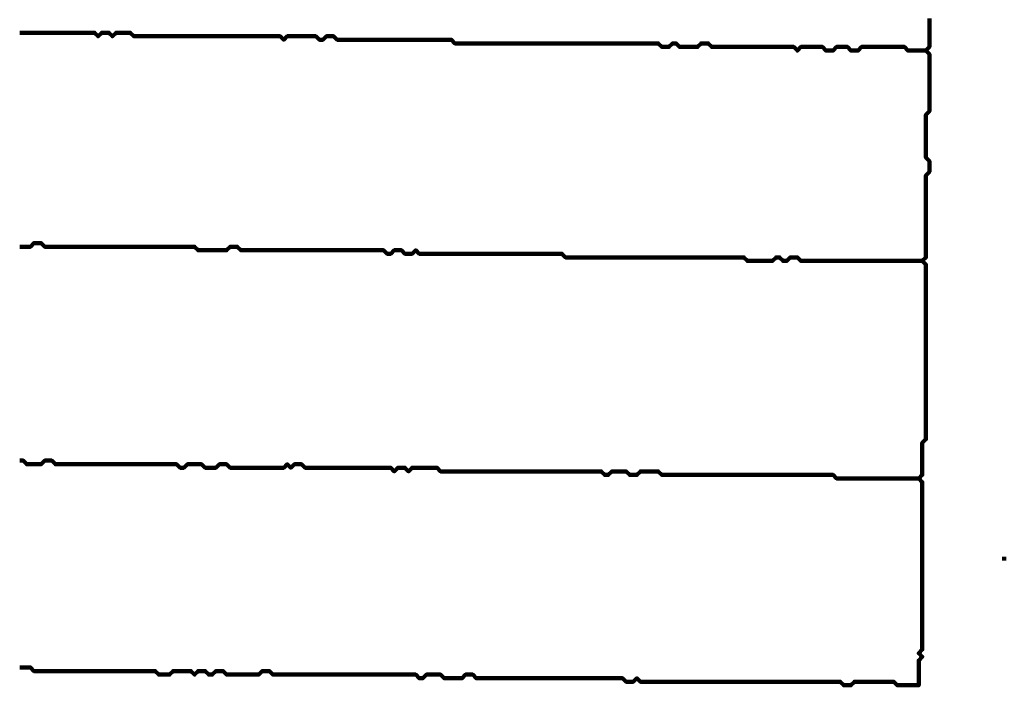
# Model space of a CAD drawing. Header units: metres. Extents: x 1959 to 4131, y 3282 to 4313.
# Tile 154 of 256: x 2383.75 to 2386.3, y 4300.48 to 4302.21. Entities that reach past the tile are written whole.
import ezdxf

# ---------------------------------------------------------------- set-up
doc = ezdxf.new("R2010")
doc.units = ezdxf.units.M
doc.layers.add('P', color=250, linetype='Continuous', lineweight=100)

msp = doc.modelspace()

# ---------------------------------------------------------------- linework, layer by layer
at = {"layer": 'P', "color": 0, "linetype": 'Continuous'}
for points in [[(2386.1031, 4302.2086), (2386.1031, 4302.1994), (2386.1031, 4302.1902), (2386.1031, 4302.1809), (2386.1031, 4302.1717), (2386.1031, 4302.1625), (2386.1031, 4302.1533), (2386.1031, 4302.144), (2386.1031, 4302.1348), (2386.0939, 4302.1256), (2386.1031, 4302.1163), (2386.1031, 4302.1071), (2386.1031, 4302.0979), (2386.1031, 4302.0886), (2386.1031, 4302.0794), (2386.1031, 4302.0702), (2386.1031, 4302.0609), (2386.1031, 4302.0517), (2386.1031, 4302.0425), (2386.1031, 4302.0333), (2386.1031, 4302.024), (2386.1031, 4302.0148), (2386.1031, 4302.0056), (2386.1031, 4301.9963), (2386.1031, 4301.9871), (2386.1031, 4301.9779), (2386.1031, 4301.9686), (2386.0939, 4301.9594), (2386.0939, 4301.9502), (2386.0939, 4301.9409), (2386.0939, 4301.9317), (2386.0939, 4301.9225), (2386.0939, 4301.9133), (2386.0939, 4301.904), (2386.0939, 4301.8948), (2386.0939, 4301.8856), (2386.0939, 4301.8763), (2386.0939, 4301.8671), (2386.0939, 4301.8579), (2386.0939, 4301.8486), (2386.1031, 4301.8394), (2386.1031, 4301.8302), (2386.1031, 4301.8209), (2386.1031, 4301.8117), (2386.0939, 4301.8025), (2386.0939, 4301.7933), (2386.0939, 4301.784), (2386.0939, 4301.7748), (2386.0939, 4301.7656), (2386.0939, 4301.7563), (2386.0939, 4301.7471), (2386.0939, 4301.7379), (2386.0939, 4301.7286), (2386.0939, 4301.7194), (2386.0939, 4301.7102), (2386.0939, 4301.7009), (2386.0939, 4301.6917), (2386.0939, 4301.6825), (2386.0939, 4301.6733), (2386.0939, 4301.664), (2386.0939, 4301.6548), (2386.0939, 4301.6456), (2386.0939, 4301.6363), (2386.0939, 4301.6271), (2386.0939, 4301.6179), (2386.0939, 4301.6086), (2386.0939, 4301.5994), (2386.0939, 4301.5902), (2386.0846, 4301.5809), (2386.0939, 4301.5717), (2386.0939, 4301.5625), (2386.0939, 4301.5533), (2386.0939, 4301.544), (2386.0939, 4301.5348), (2386.0939, 4301.5256), (2386.0939, 4301.5163), (2386.0939, 4301.5071), (2386.0939, 4301.4979), (2386.0939, 4301.4886), (2386.0939, 4301.4794), (2386.0939, 4301.4702), (2386.0939, 4301.4609), (2386.0939, 4301.4517), (2386.0939, 4301.4425), (2386.0939, 4301.4333), (2386.0939, 4301.424), (2386.0939, 4301.4148), (2386.0939, 4301.4056), (2386.0939, 4301.3963), (2386.0939, 4301.3871), (2386.0939, 4301.3779), (2386.0939, 4301.3686), (2386.0939, 4301.3594), (2386.0939, 4301.3502), (2386.0939, 4301.3409), (2386.0939, 4301.3317), (2386.0939, 4301.3225), (2386.0939, 4301.3133), (2386.0939, 4301.304), (2386.0939, 4301.2948), (2386.0939, 4301.2856), (2386.0939, 4301.2763), (2386.0939, 4301.2671), (2386.0939, 4301.2579), (2386.0939, 4301.2486), (2386.0939, 4301.2394), (2386.0939, 4301.2302), (2386.0939, 4301.2209), (2386.0939, 4301.2117), (2386.0939, 4301.2025), (2386.0939, 4301.1933), (2386.0939, 4301.184), (2386.0939, 4301.1748), (2386.0939, 4301.1656), (2386.0939, 4301.1563), (2386.0939, 4301.1471), (2386.0939, 4301.1379), (2386.0939, 4301.1286), (2386.0939, 4301.1194), (2386.0846, 4301.1102), (2386.0846, 4301.1009), (2386.0846, 4301.0917), (2386.0846, 4301.0825), (2386.0846, 4301.0733), (2386.0846, 4301.064), (2386.0846, 4301.0548), (2386.0846, 4301.0456), (2386.0846, 4301.0363), (2386.0846, 4301.0271), (2386.0754, 4301.0179), (2386.0846, 4301.0086), (2386.0846, 4300.9994), (2386.0846, 4300.9902), (2386.0846, 4300.9809), (2386.0846, 4300.9717), (2386.0846, 4300.9625), (2386.0846, 4300.9533), (2386.0846, 4300.944), (2386.0846, 4300.9348), (2386.0846, 4300.9256), (2386.0846, 4300.9163), (2386.0846, 4300.9071), (2386.0846, 4300.8979), (2386.0846, 4300.8886), (2386.0846, 4300.8794), (2386.0846, 4300.8702), (2386.0846, 4300.8609), (2386.0846, 4300.8517), (2386.0846, 4300.8425), (2386.0846, 4300.8333), (2386.0846, 4300.824), (2386.0846, 4300.8148), (2386.0846, 4300.8056), (2386.0846, 4300.7963), (2386.0846, 4300.7871), (2386.0846, 4300.7779), (2386.0846, 4300.7686), (2386.0846, 4300.7594), (2386.0846, 4300.7502), (2386.0846, 4300.7409), (2386.0846, 4300.7317), (2386.0846, 4300.7225), (2386.0846, 4300.7133), (2386.0846, 4300.704), (2386.0846, 4300.6948), (2386.0846, 4300.6856), (2386.0846, 4300.6763), (2386.0846, 4300.6671), (2386.0846, 4300.6579), (2386.0846, 4300.6486), (2386.0846, 4300.6394), (2386.0846, 4300.6302), (2386.0846, 4300.6209), (2386.0846, 4300.6117), (2386.0846, 4300.6025), (2386.0846, 4300.5933), (2386.0846, 4300.584), (2386.0846, 4300.5748), (2386.0754, 4300.5656), (2386.0846, 4300.5563), (2386.0754, 4300.5471), (2386.0754, 4300.5379), (2386.0754, 4300.5286), (2386.0754, 4300.5194), (2386.0754, 4300.5102), (2386.0754, 4300.5009), (2386.0754, 4300.4917), (2386.0754, 4300.4825), (2386.0662, 4300.4825), (2386.0569, 4300.4825), (2386.0477, 4300.4825), (2386.0385, 4300.4825), (2386.0292, 4300.4825), (2386.02, 4300.4825), (2386.0108, 4300.4917), (2386.0016, 4300.4917), (2385.9923, 4300.4917), (2385.9831, 4300.4917), (2385.9739, 4300.4917), (2385.9646, 4300.4917), (2385.9554, 4300.4917), (2385.9462, 4300.4917), (2385.9369, 4300.4917), (2385.9277, 4300.4917), (2385.9185, 4300.4917), (2385.9092, 4300.4917), (2385.9, 4300.4825), (2385.8908, 4300.4825), (2385.8816, 4300.4825), (2385.8723, 4300.4917), (2385.8631, 4300.4917), (2385.8539, 4300.4917), (2385.8446, 4300.4917), (2385.8354, 4300.4917), (2385.8262, 4300.4917), (2385.8169, 4300.4917), (2385.8077, 4300.4917), (2385.7985, 4300.4917), (2385.7892, 4300.4917), (2385.78, 4300.4917), (2385.7708, 4300.4917), (2385.7616, 4300.4917), (2385.7523, 4300.4917), (2385.7431, 4300.4917), (2385.7339, 4300.4917), (2385.7246, 4300.4917), (2385.7154, 4300.4917), (2385.7062, 4300.4917), (2385.6969, 4300.4917), (2385.6877, 4300.4917), (2385.6785, 4300.4917), (2385.6692, 4300.4917), (2385.66, 4300.4917), (2385.6508, 4300.4917), (2385.6416, 4300.4917), (2385.6323, 4300.4917), (2385.6231, 4300.4917), (2385.6139, 4300.4917), (2385.6046, 4300.4917), (2385.5954, 4300.4917), (2385.5862, 4300.4917), (2385.5769, 4300.4917), (2385.5677, 4300.4917), (2385.5585, 4300.4917), (2385.5492, 4300.4917), (2385.54, 4300.4917), (2385.5308, 4300.4917), (2385.5216, 4300.4917), (2385.5123, 4300.4917), (2385.5031, 4300.4917), (2385.4939, 4300.4917), (2385.4846, 4300.4917), (2385.4754, 4300.4917), (2385.4662, 4300.4917), (2385.4569, 4300.4917), (2385.4477, 4300.4917), (2385.4385, 4300.4917), (2385.4292, 4300.4917), (2385.42, 4300.4917), (2385.4108, 4300.4917), (2385.4016, 4300.4917), (2385.3923, 4300.4917), (2385.3831, 4300.4917), (2385.3739, 4300.4917), (2385.3646, 4300.4917), (2385.3554, 4300.4917), (2385.3462, 4300.5009), (2385.3369, 4300.4917), (2385.3277, 4300.4917), (2385.3185, 4300.4917), (2385.3092, 4300.5009), (2385.3, 4300.5009), (2385.2908, 4300.5009), (2385.2816, 4300.5009), (2385.2723, 4300.5009), (2385.2631, 4300.5009), (2385.2539, 4300.5009), (2385.2446, 4300.5009), (2385.2354, 4300.5009), (2385.2262, 4300.5009), (2385.2169, 4300.5009), (2385.2077, 4300.5009), (2385.1985, 4300.5009), (2385.1892, 4300.5009), (2385.18, 4300.5009), (2385.1708, 4300.5009), (2385.1616, 4300.5009), (2385.1523, 4300.5009), (2385.1431, 4300.5009), (2385.1339, 4300.5009), (2385.1246, 4300.5009), (2385.1154, 4300.5009), (2385.1062, 4300.5009), (2385.0969, 4300.5009), (2385.0877, 4300.5009), (2385.0785, 4300.5009), (2385.0692, 4300.5009), (2385.06, 4300.5009), (2385.0508, 4300.5009), (2385.0416, 4300.5009), (2385.0323, 4300.5009), (2385.0231, 4300.5009), (2385.0139, 4300.5009), (2385.0046, 4300.5009), (2384.9954, 4300.5009), (2384.9862, 4300.5009), (2384.9769, 4300.5009), (2384.9677, 4300.5009), (2384.9585, 4300.5009), (2384.9492, 4300.5009), (2384.94, 4300.5009), (2384.9308, 4300.5009), (2384.9216, 4300.5102), (2384.9123, 4300.5102), (2384.9031, 4300.5102), (2384.8939, 4300.5009), (2384.8846, 4300.5009), (2384.8754, 4300.5009), (2384.8662, 4300.5009), (2384.8569, 4300.5009), (2384.8477, 4300.5009), (2384.8385, 4300.5102), (2384.8292, 4300.5102), (2384.82, 4300.5102), (2384.8108, 4300.5102), (2384.8016, 4300.5102), (2384.7923, 4300.5009), (2384.7831, 4300.5009), (2384.7739, 4300.5102), (2384.7646, 4300.5102), (2384.7554, 4300.5102), (2384.7462, 4300.5102), (2384.7369, 4300.5102), (2384.7277, 4300.5102), (2384.7185, 4300.5102), (2384.7092, 4300.5102), (2384.7, 4300.5102), (2384.6908, 4300.5102), (2384.6816, 4300.5102), (2384.6723, 4300.5102), (2384.6631, 4300.5102), (2384.6539, 4300.5102), (2384.6446, 4300.5102), (2384.6354, 4300.5102), (2384.6262, 4300.5102), (2384.6169, 4300.5102), (2384.6077, 4300.5102), (2384.5985, 4300.5102), (2384.5892, 4300.5102), (2384.58, 4300.5102), (2384.5708, 4300.5102), (2384.5616, 4300.5102), (2384.5523, 4300.5102), (2384.5431, 4300.5102), (2384.5339, 4300.5102), (2384.5246, 4300.5102), (2384.5154, 4300.5102), (2384.5062, 4300.5102), (2384.4969, 4300.5102), (2384.4877, 4300.5102), (2384.4785, 4300.5102), (2384.4692, 4300.5102), (2384.46, 4300.5102), (2384.4508, 4300.5102), (2384.4416, 4300.5102), (2384.4323, 4300.5102), (2384.4231, 4300.5102), (2384.4139, 4300.5102), (2384.4046, 4300.5102), (2384.3954, 4300.5194), (2384.3862, 4300.5194), (2384.3769, 4300.5194), (2384.3677, 4300.5102), (2384.3585, 4300.5102), (2384.3492, 4300.5102), (2384.34, 4300.5102), (2384.3308, 4300.5102), (2384.3216, 4300.5102), (2384.3123, 4300.5102), (2384.3031, 4300.5102), (2384.2939, 4300.5102), (2384.2846, 4300.5102), (2384.2754, 4300.5194), (2384.2662, 4300.5194), (2384.2569, 4300.5194), (2384.2477, 4300.5102), (2384.2385, 4300.5102), (2384.2292, 4300.5194), (2384.22, 4300.5194), (2384.2108, 4300.5194), (2384.2016, 4300.5102), (2384.1923, 4300.5194), (2384.1831, 4300.5194), (2384.1739, 4300.5194), (2384.1646, 4300.5194), (2384.1554, 4300.5194), (2384.1462, 4300.5194), (2384.1369, 4300.5102), (2384.1277, 4300.5102), (2384.1185, 4300.5102), (2384.1092, 4300.5102), (2384.1, 4300.5194), (2384.0908, 4300.5194), (2384.0816, 4300.5194), (2384.0723, 4300.5194), (2384.0631, 4300.5194), (2384.0539, 4300.5194), (2384.0446, 4300.5194), (2384.0354, 4300.5194), (2384.0262, 4300.5194), (2384.0169, 4300.5194), (2384.0077, 4300.5194), (2383.9985, 4300.5194), (2383.9892, 4300.5194), (2383.98, 4300.5194), (2383.9708, 4300.5194), (2383.9616, 4300.5194), (2383.9523, 4300.5194), (2383.9431, 4300.5194), (2383.9339, 4300.5194), (2383.9246, 4300.5194), (2383.9154, 4300.5194), (2383.9062, 4300.5194), (2383.8969, 4300.5194), (2383.8877, 4300.5194), (2383.8785, 4300.5194), (2383.8692, 4300.5194), (2383.86, 4300.5194), (2383.8508, 4300.5194), (2383.8416, 4300.5194), (2383.8323, 4300.5194), (2383.8231, 4300.5194), (2383.8139, 4300.5194), (2383.8046, 4300.5194), (2383.7954, 4300.5194), (2383.7862, 4300.5194), (2383.7769, 4300.5286), (2383.7677, 4300.5286), (2383.7585, 4300.5286), (2383.7492, 4300.5286)], [(2383.7492, 4302.1717), (2383.7585, 4302.1717), (2383.7677, 4302.1717), (2383.7769, 4302.1717), (2383.7862, 4302.1717), (2383.7954, 4302.1717), (2383.8046, 4302.1717), (2383.8139, 4302.1717), (2383.8231, 4302.1717), (2383.8323, 4302.1717), (2383.8416, 4302.1717), (2383.8508, 4302.1717), (2383.86, 4302.1717), (2383.8692, 4302.1717), (2383.8785, 4302.1717), (2383.8877, 4302.1717), (2383.8969, 4302.1717), (2383.9062, 4302.1717), (2383.9154, 4302.1717), (2383.9246, 4302.1717), (2383.9339, 4302.1717), (2383.9431, 4302.1717), (2383.9523, 4302.1625), (2383.9616, 4302.1717), (2383.9708, 4302.1717), (2383.98, 4302.1717), (2383.9892, 4302.1625), (2383.9985, 4302.1717), (2384.0077, 4302.1717), (2384.0169, 4302.1717), (2384.0262, 4302.1717), (2384.0354, 4302.1717), (2384.0446, 4302.1625), (2384.0539, 4302.1625), (2384.0631, 4302.1625), (2384.0723, 4302.1625), (2384.0816, 4302.1625), (2384.0908, 4302.1625), (2384.1, 4302.1625), (2384.1092, 4302.1625), (2384.1185, 4302.1625), (2384.1277, 4302.1625), (2384.1369, 4302.1625), (2384.1462, 4302.1625), (2384.1554, 4302.1625), (2384.1646, 4302.1625), (2384.1739, 4302.1625), (2384.1831, 4302.1625), (2384.1923, 4302.1625), (2384.2016, 4302.1625), (2384.2108, 4302.1625), (2384.22, 4302.1625), (2384.2292, 4302.1625), (2384.2385, 4302.1625), (2384.2477, 4302.1625), (2384.2569, 4302.1625), (2384.2662, 4302.1625), (2384.2754, 4302.1625), (2384.2846, 4302.1625), (2384.2939, 4302.1625), (2384.3031, 4302.1625), (2384.3123, 4302.1625), (2384.3216, 4302.1625), (2384.3308, 4302.1625), (2384.34, 4302.1625), (2384.3492, 4302.1625), (2384.3585, 4302.1625), (2384.3677, 4302.1625), (2384.3769, 4302.1625), (2384.3862, 4302.1625), (2384.3954, 4302.1625), (2384.4046, 4302.1625), (2384.4139, 4302.1625), (2384.4231, 4302.1625), (2384.4323, 4302.1533), (2384.4416, 4302.1625), (2384.4508, 4302.1625), (2384.46, 4302.1625), (2384.4692, 4302.1625), (2384.4785, 4302.1625), (2384.4877, 4302.1625), (2384.4969, 4302.1625), (2384.5062, 4302.1625), (2384.5154, 4302.1625), (2384.5246, 4302.1533), (2384.5339, 4302.1533), (2384.5431, 4302.1625), (2384.5523, 4302.1625), (2384.5616, 4302.1625), (2384.5708, 4302.1533), (2384.58, 4302.1533), (2384.5892, 4302.1533), (2384.5985, 4302.1533), (2384.6077, 4302.1533), (2384.6169, 4302.1533), (2384.6262, 4302.1533), (2384.6354, 4302.1533), (2384.6446, 4302.1533), (2384.6539, 4302.1533), (2384.6631, 4302.1533), (2384.6723, 4302.1533), (2384.6816, 4302.1533), (2384.6908, 4302.1533), (2384.7, 4302.1533), (2384.7092, 4302.1533), (2384.7185, 4302.1533), (2384.7277, 4302.1533), (2384.7369, 4302.1533), (2384.7462, 4302.1533), (2384.7554, 4302.1533), (2384.7646, 4302.1533), (2384.7739, 4302.1533), (2384.7831, 4302.1533), (2384.7923, 4302.1533), (2384.8016, 4302.1533), (2384.8108, 4302.1533), (2384.82, 4302.1533), (2384.8292, 4302.1533), (2384.8385, 4302.1533), (2384.8477, 4302.1533), (2384.8569, 4302.1533), (2384.8662, 4302.1533), (2384.8754, 4302.144), (2384.8846, 4302.144), (2384.8939, 4302.144), (2384.9031, 4302.144), (2384.9123, 4302.144), (2384.9216, 4302.144), (2384.9308, 4302.144), (2384.94, 4302.144), (2384.9492, 4302.144), (2384.9585, 4302.144), (2384.9677, 4302.144), (2384.9769, 4302.144), (2384.9862, 4302.144), (2384.9954, 4302.144), (2385.0046, 4302.144), (2385.0139, 4302.144), (2385.0231, 4302.144), (2385.0323, 4302.144), (2385.0416, 4302.144), (2385.0508, 4302.144), (2385.06, 4302.144), (2385.0692, 4302.144), (2385.0785, 4302.144), (2385.0877, 4302.144), (2385.0969, 4302.144), (2385.1062, 4302.144), (2385.1154, 4302.144), (2385.1246, 4302.144), (2385.1339, 4302.144), (2385.1431, 4302.144), (2385.1523, 4302.144), (2385.1616, 4302.144), (2385.1708, 4302.144), (2385.18, 4302.144), (2385.1892, 4302.144), (2385.1985, 4302.144), (2385.2077, 4302.144), (2385.2169, 4302.144), (2385.2262, 4302.144), (2385.2354, 4302.144), (2385.2446, 4302.144), (2385.2539, 4302.144), (2385.2631, 4302.144), (2385.2723, 4302.144), (2385.2816, 4302.144), (2385.2908, 4302.144), (2385.3, 4302.144), (2385.3092, 4302.144), (2385.3185, 4302.144), (2385.3277, 4302.144), (2385.3369, 4302.144), (2385.3462, 4302.144), (2385.3554, 4302.144), (2385.3646, 4302.144), (2385.3739, 4302.144), (2385.3831, 4302.144), (2385.3923, 4302.144), (2385.4016, 4302.144), (2385.4108, 4302.1348), (2385.42, 4302.1348), (2385.4292, 4302.1348), (2385.4385, 4302.144), (2385.4477, 4302.144), (2385.4569, 4302.1348), (2385.4662, 4302.1348), (2385.4754, 4302.1348), (2385.4846, 4302.1348), (2385.4939, 4302.1348), (2385.5031, 4302.1348), (2385.5123, 4302.144), (2385.5216, 4302.144), (2385.5308, 4302.144), (2385.54, 4302.1348), (2385.5492, 4302.1348), (2385.5585, 4302.1348), (2385.5677, 4302.1348), (2385.5769, 4302.1348), (2385.5862, 4302.1348), (2385.5954, 4302.1348), (2385.6046, 4302.1348), (2385.6139, 4302.1348), (2385.6231, 4302.1348), (2385.6323, 4302.1348), (2385.6416, 4302.1348), (2385.6508, 4302.1348), (2385.66, 4302.1348), (2385.6692, 4302.1348), (2385.6785, 4302.1348), (2385.6877, 4302.1348), (2385.6969, 4302.1348), (2385.7062, 4302.1348), (2385.7154, 4302.1348), (2385.7246, 4302.1348), (2385.7339, 4302.1348), (2385.7431, 4302.1348), (2385.7523, 4302.1348), (2385.7616, 4302.1256), (2385.7708, 4302.1348), (2385.78, 4302.1348), (2385.7892, 4302.1348), (2385.7985, 4302.1348), (2385.8077, 4302.1348), (2385.8169, 4302.1348), (2385.8262, 4302.1348), (2385.8354, 4302.1256), (2385.8446, 4302.1256), (2385.8539, 4302.1256), (2385.8631, 4302.1348), (2385.8723, 4302.1348), (2385.8816, 4302.1348), (2385.8908, 4302.1348), (2385.9, 4302.1256), (2385.9092, 4302.1256), (2385.9185, 4302.1256), (2385.9277, 4302.1348), (2385.9369, 4302.1348), (2385.9462, 4302.1348), (2385.9554, 4302.1348), (2385.9646, 4302.1348), (2385.9739, 4302.1348), (2385.9831, 4302.1348), (2385.9923, 4302.1348), (2386.0016, 4302.1348), (2386.0108, 4302.1348), (2386.02, 4302.1348), (2386.0292, 4302.1348), (2386.0385, 4302.1348), (2386.0477, 4302.1256), (2386.0569, 4302.1256), (2386.0662, 4302.1256), (2386.0939, 4302.1256)], [(2383.7492, 4301.6179), (2383.7585, 4301.6179), (2383.7677, 4301.6179), (2383.7769, 4301.6179), (2383.7862, 4301.6271), (2383.7954, 4301.6271), (2383.8046, 4301.6271), (2383.8139, 4301.6179), (2383.8231, 4301.6179), (2383.8323, 4301.6179), (2383.8416, 4301.6179), (2383.8508, 4301.6179), (2383.86, 4301.6179), (2383.8692, 4301.6179), (2383.8785, 4301.6179), (2383.8877, 4301.6179), (2383.8969, 4301.6179), (2383.9062, 4301.6179), (2383.9154, 4301.6179), (2383.9246, 4301.6179), (2383.9339, 4301.6179), (2383.9431, 4301.6179), (2383.9523, 4301.6179), (2383.9616, 4301.6179), (2383.9708, 4301.6179), (2383.98, 4301.6179), (2383.9892, 4301.6179), (2383.9985, 4301.6179), (2384.0077, 4301.6179), (2384.0169, 4301.6179), (2384.0262, 4301.6179), (2384.0354, 4301.6179), (2384.0446, 4301.6179), (2384.0539, 4301.6179), (2384.0631, 4301.6179), (2384.0723, 4301.6179), (2384.0816, 4301.6179), (2384.0908, 4301.6179), (2384.1, 4301.6179), (2384.1092, 4301.6179), (2384.1185, 4301.6179), (2384.1277, 4301.6179), (2384.1369, 4301.6179), (2384.1462, 4301.6179), (2384.1554, 4301.6179), (2384.1646, 4301.6179), (2384.1739, 4301.6179), (2384.1831, 4301.6179), (2384.1923, 4301.6179), (2384.2016, 4301.6179), (2384.2108, 4301.6086), (2384.22, 4301.6086), (2384.2292, 4301.6086), (2384.2385, 4301.6086), (2384.2477, 4301.6086), (2384.2569, 4301.6086), (2384.2662, 4301.6086), (2384.2754, 4301.6086), (2384.2846, 4301.6086), (2384.2939, 4301.6179), (2384.3031, 4301.6179), (2384.3123, 4301.6179), (2384.3216, 4301.6086), (2384.3308, 4301.6086), (2384.34, 4301.6086), (2384.3492, 4301.6086), (2384.3585, 4301.6086), (2384.3677, 4301.6086), (2384.3769, 4301.6086), (2384.3862, 4301.6086), (2384.3954, 4301.6086), (2384.4046, 4301.6086), (2384.4139, 4301.6086), (2384.4231, 4301.6086), (2384.4323, 4301.6086), (2384.4416, 4301.6086), (2384.4508, 4301.6086), (2384.46, 4301.6086), (2384.4692, 4301.6086), (2384.4785, 4301.6086), (2384.4877, 4301.6086), (2384.4969, 4301.6086), (2384.5062, 4301.6086), (2384.5154, 4301.6086), (2384.5246, 4301.6086), (2384.5339, 4301.6086), (2384.5431, 4301.6086), (2384.5523, 4301.6086), (2384.5616, 4301.6086), (2384.5708, 4301.6086), (2384.58, 4301.6086), (2384.5892, 4301.6086), (2384.5985, 4301.6086), (2384.6077, 4301.6086), (2384.6169, 4301.6086), (2384.6262, 4301.6086), (2384.6354, 4301.6086), (2384.6446, 4301.6086), (2384.6539, 4301.6086), (2384.6631, 4301.6086), (2384.6723, 4301.6086), (2384.6816, 4301.6086), (2384.6908, 4301.6086), (2384.7, 4301.5994), (2384.7092, 4301.5994), (2384.7185, 4301.6086), (2384.7277, 4301.6086), (2384.7369, 4301.6086), (2384.7462, 4301.5994), (2384.7554, 4301.5994), (2384.7646, 4301.5994), (2384.7739, 4301.6086), (2384.7831, 4301.5994), (2384.7923, 4301.5994), (2384.8016, 4301.5994), (2384.8108, 4301.5994), (2384.82, 4301.5994), (2384.8292, 4301.5994), (2384.8385, 4301.5994), (2384.8477, 4301.5994), (2384.8569, 4301.5994), (2384.8662, 4301.5994), (2384.8754, 4301.5994), (2384.8846, 4301.5994), (2384.8939, 4301.5994), (2384.9031, 4301.5994), (2384.9123, 4301.5994), (2384.9216, 4301.5994), (2384.9308, 4301.5994), (2384.94, 4301.5994), (2384.9492, 4301.5994), (2384.9585, 4301.5994), (2384.9677, 4301.5994), (2384.9769, 4301.5994), (2384.9862, 4301.5994), (2384.9954, 4301.5994), (2385.0046, 4301.5994), (2385.0139, 4301.5994), (2385.0231, 4301.5994), (2385.0323, 4301.5994), (2385.0416, 4301.5994), (2385.0508, 4301.5994), (2385.06, 4301.5994), (2385.0692, 4301.5994), (2385.0785, 4301.5994), (2385.0877, 4301.5994), (2385.0969, 4301.5994), (2385.1062, 4301.5994), (2385.1154, 4301.5994), (2385.1246, 4301.5994), (2385.1339, 4301.5994), (2385.1431, 4301.5994), (2385.1523, 4301.5994), (2385.1616, 4301.5902), (2385.1708, 4301.5902), (2385.18, 4301.5902), (2385.1892, 4301.5902), (2385.1985, 4301.5902), (2385.2077, 4301.5902), (2385.2169, 4301.5902), (2385.2262, 4301.5902), (2385.2354, 4301.5902), (2385.2446, 4301.5902), (2385.2539, 4301.5902), (2385.2631, 4301.5902), (2385.2723, 4301.5902), (2385.2816, 4301.5902), (2385.2908, 4301.5902), (2385.3, 4301.5902), (2385.3092, 4301.5902), (2385.3185, 4301.5902), (2385.3277, 4301.5902), (2385.3369, 4301.5902), (2385.3462, 4301.5902), (2385.3554, 4301.5902), (2385.3646, 4301.5902), (2385.3739, 4301.5902), (2385.3831, 4301.5902), (2385.3923, 4301.5902), (2385.4016, 4301.5902), (2385.4108, 4301.5902), (2385.42, 4301.5902), (2385.4292, 4301.5902), (2385.4385, 4301.5902), (2385.4477, 4301.5902), (2385.4569, 4301.5902), (2385.4662, 4301.5902), (2385.4754, 4301.5902), (2385.4846, 4301.5902), (2385.4939, 4301.5902), (2385.5031, 4301.5902), (2385.5123, 4301.5902), (2385.5216, 4301.5902), (2385.5308, 4301.5902), (2385.54, 4301.5902), (2385.5492, 4301.5902), (2385.5585, 4301.5902), (2385.5677, 4301.5902), (2385.5769, 4301.5902), (2385.5862, 4301.5902), (2385.5954, 4301.5902), (2385.6046, 4301.5902), (2385.6139, 4301.5902), (2385.6231, 4301.5902), (2385.6323, 4301.5809), (2385.6416, 4301.5809), (2385.6508, 4301.5809), (2385.66, 4301.5809), (2385.6692, 4301.5809), (2385.6785, 4301.5809), (2385.6877, 4301.5809), (2385.6969, 4301.5809), (2385.7062, 4301.5902), (2385.7154, 4301.5902), (2385.7246, 4301.5809), (2385.7339, 4301.5809), (2385.7431, 4301.5902), (2385.7523, 4301.5902), (2385.7616, 4301.5902), (2385.7708, 4301.5809), (2385.78, 4301.5809), (2385.7892, 4301.5809), (2385.7985, 4301.5809), (2385.8077, 4301.5809), (2385.8169, 4301.5809), (2385.8262, 4301.5809), (2385.8354, 4301.5809), (2385.8446, 4301.5809), (2385.8539, 4301.5809), (2385.8631, 4301.5809), (2385.8723, 4301.5809), (2385.8816, 4301.5809), (2385.8908, 4301.5809), (2385.9, 4301.5809), (2385.9092, 4301.5809), (2385.9185, 4301.5809), (2385.9277, 4301.5809), (2385.9369, 4301.5809), (2385.9462, 4301.5809), (2385.9554, 4301.5809), (2385.9646, 4301.5809), (2385.9739, 4301.5809), (2385.9831, 4301.5809), (2385.9923, 4301.5809), (2386.0016, 4301.5809), (2386.0108, 4301.5809), (2386.02, 4301.5809), (2386.0292, 4301.5809), (2386.0385, 4301.5809), (2386.0477, 4301.5809), (2386.0846, 4301.5809)], [(2383.7492, 4301.064), (2383.7585, 4301.064), (2383.7677, 4301.0548), (2383.7769, 4301.0548), (2383.7862, 4301.0548), (2383.7954, 4301.0548), (2383.8046, 4301.0548), (2383.8139, 4301.064), (2383.8231, 4301.064), (2383.8323, 4301.064), (2383.8416, 4301.0548), (2383.8508, 4301.0548), (2383.86, 4301.0548), (2383.8692, 4301.0548), (2383.8785, 4301.0548), (2383.8877, 4301.0548), (2383.8969, 4301.0548), (2383.9062, 4301.0548), (2383.9154, 4301.0548), (2383.9246, 4301.0548), (2383.9339, 4301.0548), (2383.9431, 4301.0548), (2383.9523, 4301.0548), (2383.9616, 4301.0548), (2383.9708, 4301.0548), (2383.98, 4301.0548), (2383.9892, 4301.0548), (2383.9985, 4301.0548), (2384.0077, 4301.0548), (2384.0169, 4301.0548), (2384.0262, 4301.0548), (2384.0354, 4301.0548), (2384.0446, 4301.0548), (2384.0539, 4301.0548), (2384.0631, 4301.0548), (2384.0723, 4301.0548), (2384.0816, 4301.0548), (2384.0908, 4301.0548), (2384.1, 4301.0548), (2384.1092, 4301.0548), (2384.1185, 4301.0548), (2384.1277, 4301.0548), (2384.1369, 4301.0548), (2384.1462, 4301.0548), (2384.1554, 4301.0548), (2384.1646, 4301.0456), (2384.1739, 4301.0456), (2384.1831, 4301.0548), (2384.1923, 4301.0548), (2384.2016, 4301.0548), (2384.2108, 4301.0548), (2384.22, 4301.0548), (2384.2292, 4301.0456), (2384.2385, 4301.0456), (2384.2477, 4301.0456), (2384.2569, 4301.0456), (2384.2662, 4301.0548), (2384.2754, 4301.0548), (2384.2846, 4301.0548), (2384.2939, 4301.0456), (2384.3031, 4301.0456), (2384.3123, 4301.0456), (2384.3216, 4301.0456), (2384.3308, 4301.0456), (2384.34, 4301.0456), (2384.3492, 4301.0456), (2384.3585, 4301.0456), (2384.3677, 4301.0456), (2384.3769, 4301.0456), (2384.3862, 4301.0456), (2384.3954, 4301.0456), (2384.4046, 4301.0456), (2384.4139, 4301.0456), (2384.4231, 4301.0456), (2384.4323, 4301.0456), (2384.4416, 4301.0548), (2384.4508, 4301.0456), (2384.46, 4301.0548), (2384.4692, 4301.0548), (2384.4785, 4301.0548), (2384.4877, 4301.0456), (2384.4969, 4301.0456), (2384.5062, 4301.0456), (2384.5154, 4301.0456), (2384.5246, 4301.0456), (2384.5339, 4301.0456), (2384.5431, 4301.0456), (2384.5523, 4301.0456), (2384.5616, 4301.0456), (2384.5708, 4301.0456), (2384.58, 4301.0456), (2384.5892, 4301.0456), (2384.5985, 4301.0456), (2384.6077, 4301.0456), (2384.6169, 4301.0456), (2384.6262, 4301.0456), (2384.6354, 4301.0456), (2384.6446, 4301.0456), (2384.6539, 4301.0456), (2384.6631, 4301.0456), (2384.6723, 4301.0456), (2384.6816, 4301.0456), (2384.6908, 4301.0456), (2384.7, 4301.0456), (2384.7092, 4301.0456), (2384.7185, 4301.0363), (2384.7277, 4301.0456), (2384.7369, 4301.0456), (2384.7462, 4301.0456), (2384.7554, 4301.0363), (2384.7646, 4301.0456), (2384.7739, 4301.0456), (2384.7831, 4301.0456), (2384.7923, 4301.0456), (2384.8016, 4301.0456), (2384.8108, 4301.0456), (2384.82, 4301.0456), (2384.8292, 4301.0456), (2384.8385, 4301.0363), (2384.8477, 4301.0363), (2384.8569, 4301.0363), (2384.8662, 4301.0363), (2384.8754, 4301.0363), (2384.8846, 4301.0363), (2384.8939, 4301.0363), (2384.9031, 4301.0363), (2384.9123, 4301.0363), (2384.9216, 4301.0363), (2384.9308, 4301.0363), (2384.94, 4301.0363), (2384.9492, 4301.0363), (2384.9585, 4301.0363), (2384.9677, 4301.0363), (2384.9769, 4301.0363), (2384.9862, 4301.0363), (2384.9954, 4301.0363), (2385.0046, 4301.0363), (2385.0139, 4301.0363), (2385.0231, 4301.0363), (2385.0323, 4301.0363), (2385.0416, 4301.0363), (2385.0508, 4301.0363), (2385.06, 4301.0363), (2385.0692, 4301.0363), (2385.0785, 4301.0363), (2385.0877, 4301.0363), (2385.0969, 4301.0363), (2385.1062, 4301.0363), (2385.1154, 4301.0363), (2385.1246, 4301.0363), (2385.1339, 4301.0363), (2385.1431, 4301.0363), (2385.1523, 4301.0363), (2385.1616, 4301.0363), (2385.1708, 4301.0363), (2385.18, 4301.0363), (2385.1892, 4301.0363), (2385.1985, 4301.0363), (2385.2077, 4301.0363), (2385.2169, 4301.0363), (2385.2262, 4301.0363), (2385.2354, 4301.0363), (2385.2446, 4301.0363), (2385.2539, 4301.0363), (2385.2631, 4301.0271), (2385.2723, 4301.0271), (2385.2816, 4301.0363), (2385.2908, 4301.0363), (2385.3, 4301.0363), (2385.3092, 4301.0363), (2385.3185, 4301.0363), (2385.3277, 4301.0271), (2385.3369, 4301.0271), (2385.3462, 4301.0271), (2385.3554, 4301.0363), (2385.3646, 4301.0363), (2385.3739, 4301.0363), (2385.3831, 4301.0363), (2385.3923, 4301.0363), (2385.4016, 4301.0363), (2385.4108, 4301.0271), (2385.42, 4301.0271), (2385.4292, 4301.0271), (2385.4385, 4301.0271), (2385.4477, 4301.0271), (2385.4569, 4301.0271), (2385.4662, 4301.0271), (2385.4754, 4301.0271), (2385.4846, 4301.0271), (2385.4939, 4301.0271), (2385.5031, 4301.0271), (2385.5123, 4301.0271), (2385.5216, 4301.0271), (2385.5308, 4301.0271), (2385.54, 4301.0271), (2385.5492, 4301.0271), (2385.5585, 4301.0271), (2385.5677, 4301.0271), (2385.5769, 4301.0271), (2385.5862, 4301.0271), (2385.5954, 4301.0271), (2385.6046, 4301.0271), (2385.6139, 4301.0271), (2385.6231, 4301.0271), (2385.6323, 4301.0271), (2385.6416, 4301.0271), (2385.6508, 4301.0271), (2385.66, 4301.0271), (2385.6692, 4301.0271), (2385.6785, 4301.0271), (2385.6877, 4301.0271), (2385.6969, 4301.0271), (2385.7062, 4301.0271), (2385.7154, 4301.0271), (2385.7246, 4301.0271), (2385.7339, 4301.0271), (2385.7431, 4301.0271), (2385.7523, 4301.0271), (2385.7616, 4301.0271), (2385.7708, 4301.0271), (2385.78, 4301.0271), (2385.7892, 4301.0271), (2385.7985, 4301.0271), (2385.8077, 4301.0271), (2385.8169, 4301.0271), (2385.8262, 4301.0271), (2385.8354, 4301.0271), (2385.8446, 4301.0271), (2385.8539, 4301.0271), (2385.8631, 4301.0179), (2385.8723, 4301.0179), (2385.8816, 4301.0179), (2385.8908, 4301.0179), (2385.9, 4301.0179), (2385.9092, 4301.0179), (2385.9185, 4301.0179), (2385.9277, 4301.0179), (2385.9369, 4301.0179), (2385.9462, 4301.0179), (2385.9554, 4301.0179), (2385.9646, 4301.0179), (2385.9739, 4301.0179), (2385.9831, 4301.0179), (2385.9923, 4301.0179), (2386.0016, 4301.0179), (2386.0108, 4301.0179), (2386.02, 4301.0179), (2386.0292, 4301.0179), (2386.0385, 4301.0179), (2386.0754, 4301.0179)], [(2386.2969, 4300.8148), (2386.2969, 4300.8056)]]:
    msp.add_lwpolyline(points, dxfattribs=at)

doc.saveas('drawing.dxf')
